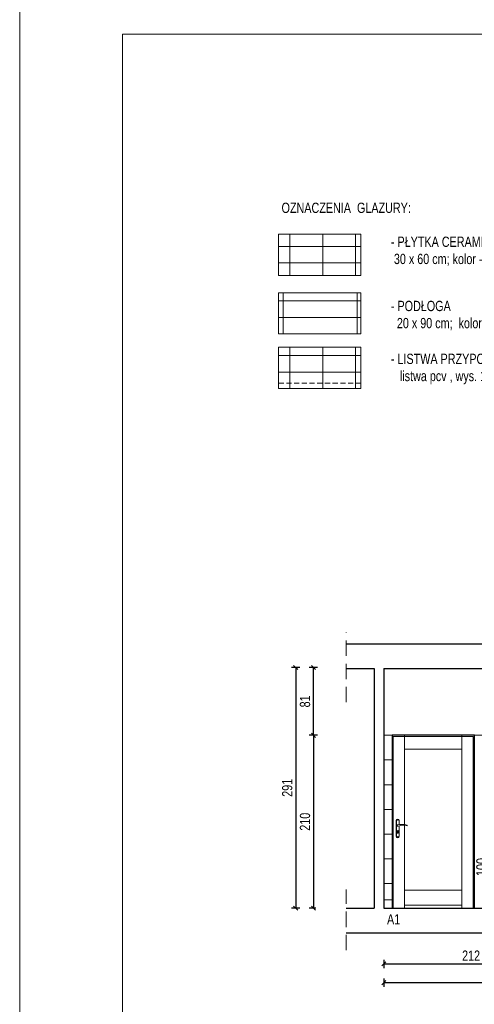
# Model space of a CAD drawing. Header units: inches. Extents: x 0 to 77643, y -44170 to 0.
# Tile 18 of 159: x 67629 to 68181, y -43233 to -42037. Entities that reach past the tile are written whole.
import ezdxf

# ---------------------------------------------------------------- set-up
doc = ezdxf.new("R2010")
doc.units = ezdxf.units.IN
doc.header["$MEASUREMENT"] = 0
doc.linetypes.add('HIDDEN', pattern=[0.375, 0.25, -0.125])
doc.layers.get('0').update_dxf_attribs({"lineweight": 0})
doc.layers.get('Defpoints').update_dxf_attribs({"lineweight": 0})
for name, color, linetype, lineweight in [('A--tabelka rysunku', 7, 'Continuous', 0), ('p--kafelki', 251, 'Continuous', 13), ('p--numeracja rozwinięcie', 104, 'Continuous', 0), ('p--wymiary-1-50', 5, 'Continuous', 0), ('p--ściana rozwinięcie', 9, 'Continuous', 25)]:
    doc.layers.add(name, color=color, linetype=linetype, lineweight=lineweight)
doc.styles.add('1-50', font='arial.ttf', dxfattribs={"width": 0.75, "height": 12.5})
doc.styles.get("Standard").update_dxf_attribs({"font": 'arial.ttf', "width": 0.75})
doc.dimstyles.new('1-50', dxfattribs={"dimtxt": 12.5, "dimasz": 5, "dimexe": 5, "dimexo": 5, "dimgap": 0.09, "dimtad": 0, "dimdsep": 46, "dimtxsty": '1-50', "dimblk": 'OBLIQUE', "dimcen": 0.09, "dimadec": 0, "dimazin": 0, "dimtfac": 1, "dimtdec": 4, "dimtix": 1, "dimtofl": 0, "dimtmove": 2, "dimatfit": 3, "dimldrblk": 'OBLIQUE', "dimfxl": 5, "dimfxlon": 1, "dimtvp": 0.8, "dimtolj": 1, "dimtzin": 0, "dimarcsym": 0})

# ---------------------------------------------------------------- blocks, each defined once
blk = doc.blocks.new('_OBLIQUE')
at = {"color": 0, "linetype": 'ByBlock', "lineweight": -2}
for p, q in [((-0.5, -0.5), (0.5, 0.5)), ((0, 0), (0, 0))]:
    blk.add_line(p, q, dxfattribs=at)
blk = doc.blocks.new('*D1706')
at = {"layer": 'Defpoints', "color": 0}
for p in [(67978, -42824), (67964.3, -43116.5), (67978, -43116.5)]:
    blk.add_point(p, dxfattribs=at)
at = {"layer": 'p--wymiary-1-50', "color": 0, "lineweight": -2}
for p, q in [((67969.3, -42824), (67959.3, -42824)), ((67964.3, -42824), (67964.3, -43116.5)), ((67969.3, -43116.5), (67959.3, -43116.5))]:
    blk.add_line(p, q, dxfattribs=at)
at = {"layer": 'p--wymiary-1-50', "color": 0, "lineweight": -2, "xscale": 5, "yscale": 5, "zscale": 5}
for p, rotation in [((67964.3, -42824), 90), ((67964.3, -43116.5), 270)]:
    blk.add_blockref('_OBLIQUE', p, dxfattribs=dict(at, rotation=rotation))
at = {"layer": 'p--wymiary-1-50', "color": 0, "linetype": 'Continuous', "ltscale": 12, "insert": (67954.1, -42970.3), "char_height": 12.5, "attachment_point": 5, "rotation": 90, "style": '1-50'}
blk.add_mtext('\\A1;291', dxfattribs=at)
blk = doc.blocks.new('*D1707')
at = {"layer": 'Defpoints', "color": 0}
for p in [(68283.5, -43116.5), (68071.5, -43168.8), (68283.5, -43184.2)]:
    blk.add_point(p, dxfattribs=at)
at = {"layer": 'p--wymiary-1-50', "color": 0, "lineweight": -2}
for p, q in [((68071.5, -43179.2), (68071.5, -43189.2)), ((68283.5, -43179.2), (68283.5, -43189.2)), ((68071.5, -43184.2), (68283.5, -43184.2))]:
    blk.add_line(p, q, dxfattribs=at)
at = {"layer": 'p--wymiary-1-50', "color": 0, "lineweight": -2, "xscale": 5, "yscale": 5, "zscale": 5, "rotation": 180}
blk.add_blockref('_OBLIQUE', (68071.5, -43184.2), dxfattribs=at)
at = {"layer": 'p--wymiary-1-50', "color": 0, "lineweight": -2, "xscale": 5, "yscale": 5, "zscale": 5}
blk.add_blockref('_OBLIQUE', (68283.5, -43184.2), dxfattribs=at)
at = {"layer": 'p--wymiary-1-50', "color": 0, "linetype": 'Continuous', "ltscale": 12, "insert": (68177.5, -43174.2), "char_height": 12.5, "attachment_point": 5, "style": '1-50'}
blk.add_mtext('\\A1;212', dxfattribs=at)
blk = doc.blocks.new('*D1708')
at = {"layer": 'Defpoints', "color": 0}
for p in [(68978, -43116.5), (68071.5, -43178.8), (68978, -43207)]:
    blk.add_point(p, dxfattribs=at)
at = {"layer": 'p--wymiary-1-50', "color": 0, "lineweight": -2}
for p, q in [((68071.5, -43202), (68071.5, -43212)), ((68978, -43202), (68978, -43212)), ((68071.5, -43207), (68978, -43207))]:
    blk.add_line(p, q, dxfattribs=at)
at = {"layer": 'p--wymiary-1-50', "color": 0, "lineweight": -2, "xscale": 5, "yscale": 5, "zscale": 5, "rotation": 180}
blk.add_blockref('_OBLIQUE', (68071.5, -43207), dxfattribs=at)
at = {"layer": 'p--wymiary-1-50', "color": 0, "lineweight": -2, "xscale": 5, "yscale": 5, "zscale": 5}
blk.add_blockref('_OBLIQUE', (68978, -43207), dxfattribs=at)
at = {"layer": 'p--wymiary-1-50', "color": 0, "linetype": 'Continuous', "ltscale": 12, "insert": (68524.8, -43196.8), "char_height": 12.5, "attachment_point": 5, "style": '1-50'}
blk.add_mtext('\\A1;906.5', dxfattribs=at)
blk = doc.blocks.new('*D1709')
at = {"layer": 'Defpoints', "color": 0}
for p in [(68021.2, -42906.5), (67985.9, -43116.5), (67994, -43116.5)]:
    blk.add_point(p, dxfattribs=at)
at = {"layer": 'p--wymiary-1-50', "color": 0, "lineweight": -2}
for p, q in [((67990.9, -42906.5), (67980.9, -42906.5)), ((67985.9, -42906.5), (67985.9, -43116.5)), ((67989, -43116.5), (67980.9, -43116.5))]:
    blk.add_line(p, q, dxfattribs=at)
at = {"layer": 'p--wymiary-1-50', "color": 0, "lineweight": -2, "xscale": 5, "yscale": 5, "zscale": 5}
for p, rotation in [((67985.9, -42906.5), 90), ((67985.9, -43116.5), 270)]:
    blk.add_blockref('_OBLIQUE', p, dxfattribs=dict(at, rotation=rotation))
at = {"layer": 'p--wymiary-1-50', "color": 0, "linetype": 'Continuous', "ltscale": 12, "insert": (67975.7, -43011.5), "char_height": 12.5, "attachment_point": 5, "rotation": 90, "style": '1-50'}
blk.add_mtext('\\A1;210', dxfattribs=at)
blk = doc.blocks.new('*D1710')
at = {"layer": 'Defpoints', "color": 0}
for p in [(67985.9, -42824), (68025.6, -42824), (67996, -42906.5)]:
    blk.add_point(p, dxfattribs=at)
at = {"layer": 'p--wymiary-1-50', "color": 0, "lineweight": -2}
for p, q in [((67990.9, -42824), (67980.9, -42824)), ((67985.9, -42906.5), (67985.9, -42824)), ((67990.9, -42906.5), (67980.9, -42906.5))]:
    blk.add_line(p, q, dxfattribs=at)
at = {"layer": 'p--wymiary-1-50', "color": 0, "lineweight": -2, "xscale": 5, "yscale": 5, "zscale": 5}
for p, rotation in [((67985.9, -42824), 90), ((67985.9, -42906.5), 270)]:
    blk.add_blockref('_OBLIQUE', p, dxfattribs=dict(at, rotation=rotation))
at = {"layer": 'p--wymiary-1-50', "color": 0, "linetype": 'Continuous', "ltscale": 12, "insert": (67975.7, -42865.3), "char_height": 12.5, "attachment_point": 5, "rotation": 90, "style": '1-50'}
blk.add_mtext('\\A1;81', dxfattribs=at)
blk = doc.blocks.new('*D1720')
at = {"color": 0, "linetype": 'Continuous', "lineweight": -2}
for p, q in [((68195.3, -43016.5), (68205.3, -43016.5)), ((68200.3, -43016.5), (68200.3, -43116.5)), ((68195.3, -43116.5), (68205.3, -43116.5))]:
    blk.add_line(p, q, dxfattribs=at)
at = {"layer": 'Defpoints', "color": 0}
for p in [(67890.6, -43016.5), (68179.9, -43116.5), (68200.3, -43116.5)]:
    blk.add_point(p, dxfattribs=at)
at = {"color": 0, "lineweight": -2, "xscale": 5, "yscale": 5, "zscale": 5}
for p, rotation in [((68200.3, -43016.5), 90), ((68200.3, -43116.5), 270)]:
    blk.add_blockref('_OBLIQUE', p, dxfattribs=dict(at, rotation=rotation))
at = {"color": 0, "linetype": 'Continuous', "ltscale": 12, "insert": (68190.1, -43066.5), "char_height": 12.5, "attachment_point": 5, "rotation": 90, "style": '1-50'}
blk.add_mtext('\\A1;100', dxfattribs=at)

msp = doc.modelspace()

# ---------------------------------------------------------------- linework, layer by layer
at = {"color": 7, "lineweight": 30, "ltscale": 35}
msp.add_line((68025.55891, -42825.48684), (68059.53369, -42825.48684), dxfattribs=at)
at = {"linetype": 'Continuous', "lineweight": 5}
for p, q in [((68096.53322, -42907.78684), (68166.43369, -42907.78684)), ((68086.53369, -43010.03684), (68086.53369, -43029.23684)), ((68086.73369, -43029.23684), (68086.73369, -43010.03684)), ((68089.93369, -43010.03684), (68089.93369, -43014.92154)), ((68090.13369, -43010.03684), (68090.13369, -43014.89126)), ((68087.83369, -43025.08684), (68087.83369, -43023.82423)), ((68088.83369, -43025.08684), (68088.83369, -43023.82423)), ((68089.93369, -43016.38333), (68089.93369, -43029.23684)), ((68090.13369, -43016.32603), (68090.13369, -43029.23684))]:
    msp.add_line(p, q, dxfattribs=at)
at = {"color": 0, "linetype": 'HIDDEN', "ltscale": 75}
for points in [[(68025.55891, -42866.36997), (68025.55891, -42781.7048)], [(68025.55891, -43167.63239), (68025.55891, -43093.96721)]]:
    msp.add_lwpolyline(points, dxfattribs=at)
at = {"color": 7, "lineweight": 30}
msp.add_lwpolyline([(68081.48369, -43116.48684), (68181.48369, -43116.48684), (68181.48369, -42906.48684), (68081.48369, -42906.48684)], close=True, dxfattribs=at)
at = {"linetype": 'Continuous', "lineweight": 5}
for points in [[(68096.53369, -43116.48684), (68096.53369, -42906.48684), (68081.53369, -42906.48684), (68081.53369, -43116.48684)], [(68096.53369, -42906.48684), (68166.43369, -42906.48684), (68166.43369, -42923.48684), (68096.53369, -42923.48684)], [(68166.43369, -43116.48684), (68166.43369, -42906.48684), (68181.43369, -42906.48684), (68181.43369, -43116.48684)], [(68096.53369, -43094.48684), (68166.43369, -43094.48684), (68166.43369, -43116.48684), (68096.53369, -43116.48684)]]:
    msp.add_lwpolyline(points, close=True, dxfattribs=at)
for points in [[(68082.83369, -43116.48684), (68082.83369, -42907.78684), (68096.53369, -42907.78684)], [(68180.13369, -43116.48684), (68180.13369, -42907.78684), (68166.43369, -42907.78684)]]:
    msp.add_lwpolyline(points, dxfattribs=at)
at = {"linetype": 'Continuous'}
msp.add_lwpolyline([(68096.57204, -43116.48684), (68166.47204, -43116.48684), (68166.47204, -43112.70914), (68096.57204, -43112.70914)], close=True, dxfattribs=at)
at = {"linetype": 'Continuous', "lineweight": 5}
for centre in [(68088.33369, -43009.33684), (68088.33369, -43029.93684)]:
    msp.add_circle(centre, 0.3, dxfattribs=at)
for centre, radius, start, end in [((68088.33369, -43010.03684), 1.8, 0, 180), ((68088.33369, -43010.03684), 1.6, 0, 180), ((68088.33369, -43016.08684), 0.85, 90, 311.71104734), ((68093.1336, -43035.37718), 20.70441, 71.11882725, 103.40487971), ((68088.33369, -43023.13684), 0.85, 306.03187907, 233.96812093), ((68088.33369, -43025.08684), 0.5, 180, 0), ((68094.8777, -43033.26391), 17.58969, 73.63501166, 109.86976596), ((68099.6924, -43016.08684), 0.3316, 295.21793923, 64.78206077), ((68088.33369, -43029.23684), 1.8, 180, 0), ((68088.33369, -43029.23684), 1.6, 180, 0)]:
    msp.add_arc(centre, radius, start, end, dxfattribs=at)
at = {"layer": 'A--tabelka rysunku', "linetype": 'Continuous'}
msp.add_line((67943.62508, -42418.81304), (68043.62508, -42418.81304), dxfattribs=at)
for points in [[(67628.8043, -43504.6055), (69728.8043, -43504.6055), (69728.8043, -42019.6055), (67628.8043, -42019.6055)], [(67628.8043, -43504.6055), (69728.8043, -43504.6055), (69728.8043, -42019.6055), (67628.8043, -42019.6055)], [(67753.8043, -43469.6055), (69693.8043, -43469.6055), (69693.8043, -42054.6055), (67753.8043, -42054.6055)], [(67943.62508, -42347.8386), (68043.62508, -42347.8386), (68043.62508, -42297.8386), (67943.62508, -42297.8386)], [(67943.62508, -42418.81304), (68043.62508, -42418.81304), (68043.62508, -42368.81304), (67943.62508, -42368.81304)], [(67943.62508, -42485.12684), (68043.62508, -42485.12684), (68043.62508, -42435.12684), (67943.62508, -42435.12684)]]:
    msp.add_lwpolyline(points, close=True, dxfattribs=at)
at = {"layer": 'p--kafelki', "linetype": 'Continuous'}
for p, q in [((67957.17118, -42297.8386), (67957.17118, -42347.8386)), ((67997.17118, -42297.8386), (67997.17118, -42347.8386)), ((68037.17118, -42297.8386), (68037.17118, -42347.8386)), ((67943.62508, -42312.67716), (68043.62508, -42312.67716)), ((67943.62508, -42332.67716), (68043.62508, -42332.67716)), ((67949.18597, -42368.81304), (67949.18597, -42418.81304)), ((68039.18597, -42368.81304), (68039.18597, -42418.81304)), ((67943.62508, -42378.81304), (68043.62508, -42378.81304)), ((67943.62508, -42398.81304), (68043.62508, -42398.81304)), ((67943.62508, -42435.12684), (68043.62508, -42435.12684)), ((67957.17118, -42435.12684), (67957.17118, -42485.12684)), ((67997.17118, -42435.12684), (67997.17118, -42485.12684)), ((68037.17118, -42435.12684), (68037.17118, -42485.12684)), ((67943.62508, -42445.12684), (68043.62508, -42445.12684)), ((67943.62508, -42465.12684), (68043.62508, -42465.12684)), ((67943.62508, -42485.12684), (68043.62508, -42485.12684)), ((68071.53369, -42906.48684), (68619.78369, -42906.48684)), ((68071.53369, -42936.48684), (68081.48369, -42936.48684)), ((68071.53369, -42966.48684), (68081.48369, -42966.48684)), ((68071.53369, -42996.48684), (68081.48369, -42996.48684)), ((68071.53369, -43026.48684), (68081.48369, -43026.48684)), ((68071.53369, -43056.48684), (68081.48369, -43056.48684)), ((68071.53369, -43086.48684), (68081.48369, -43086.48684)), ((68071.53369, -43106.48684), (68081.48369, -43106.48684))]:
    msp.add_line(p, q, dxfattribs=at)
at = {"layer": 'p--kafelki', "linetype": 'HIDDEN', "ltscale": 25}
msp.add_line((67943.62508, -42478.5813), (68043.62508, -42478.5813), dxfattribs=at)
at = {"layer": 'p--ściana rozwinięcie', "lineweight": 30, "ltscale": 35}
for p, q in [((68025.55891, -42795.48684), (69027.78315, -42795.48684)), ((68059.53369, -42825.48684), (68059.53369, -43116.48684)), ((68071.53369, -42825.48684), (68071.53369, -43116.48684)), ((68071.53369, -42825.48684), (68978.03369, -42825.48684)), ((68025.55891, -43116.48684), (68059.53369, -43116.48684)), ((68071.53369, -43116.48684), (68978.03369, -43116.48684)), ((68025.55891, -43146.48684), (69027.78315, -43146.48684))]:
    msp.add_line(p, q, dxfattribs=at)

# ---------------------------------------------------------------- texts
at = {"char_height": 12.5, "attachment_point": 1}
for s, insert, width in [('OZNACZENIA  GLAZURY:', (67947.1403, -42259.40278), 262.4403663), ('- PŁYTKA CERAMICZNA - gładka\\P 30 x 60 cm; kolor - biały', (68080.06446, -42300.65927), 262.4403663), ('- PODŁOGA\\P  20 x 90 cm;  kolor drewnopodobny', (68080.06446, -42378.6397), 293.5751923), ('- LISTWA PRZYPODŁOGOWA-COKÓŁ\\P   listwa pcv , wys. 10 cm', (68080.06446, -42442.89244), 293.5751923)]:
    msp.add_mtext(s, dxfattribs=dict(at, insert=insert, width=width))
at = {"layer": 'p--numeracja rozwinięcie', "style": '1-50', "width": 0.75}
msp.add_text('A1', height=12.5, dxfattribs=at).set_placement((68075.35342, -43136.31517))

# ---------------------------------------------------------------- dimensions: what is measured, and where the dimension line sits
at = {"linetype": 'Continuous'}
dim = msp.add_linear_dim(base=(68200.31688, -43116.48684), p1=(67890.55122, -43016.50995), p2=(68179.87214, -43116.48684), angle=90, text='100', dimstyle='1-50', override={"dimtxt": 12.5}, dxfattribs=at)
dim.commit()
dim.dimension.update_dxf_attribs({"geometry": '*D1720', "text_midpoint": (68190.10688, -43066.49839)})
at = {"layer": 'p--wymiary-1-50'}
for base, p1, p2, text, picture, middle in [((67964.27092, -43116.48684), (67978.04906, -42824.03739), (67978.04906, -43116.48684), '291', '*D1706', (67954.06092, -42970.26211)), ((67985.86537, -42824.03739), (67996.03245, -42906.48684), (68025.55891, -42824.03739), '81', '*D1710', (67975.65537, -42865.26211))]:
    dim = msp.add_linear_dim(base=base, p1=p1, p2=p2, angle=90, text=text, dimstyle='1-50', override={"dimtxt": 12.5}, dxfattribs=at)
    dim.commit()
    dim.dimension.update_dxf_attribs({"geometry": picture, "text_midpoint": middle})
dim = msp.add_linear_dim(base=(67985.86537, -43116.48684), p1=(68021.19953, -42906.48684), p2=(67994.04906, -43116.48684), angle=90, dimstyle='1-50', override={"dimtxt": 12.5}, dxfattribs=at)
dim.commit()
dim.dimension.update_dxf_attribs({"geometry": '*D1709', "text_midpoint": (67975.65537, -43011.48684)})
for base, p1, p2, picture, middle in [((68283.53369, -43184.22976), (68071.53369, -43168.80645), (68283.53369, -43116.48684), '*D1707', (68177.53369, -43174.18976)), ((68978.03369, -43206.98334), (68071.53369, -43178.80645), (68978.03369, -43116.48684), '*D1708', (68524.78369, -43196.77334))]:
    dim = msp.add_linear_dim(base=base, p1=p1, p2=p2, dimstyle='1-50', override={"dimtxt": 12.5}, dxfattribs=at)
    dim.commit()
    dim.dimension.update_dxf_attribs({"geometry": picture, "text_midpoint": middle})

doc.saveas('drawing.dxf')
